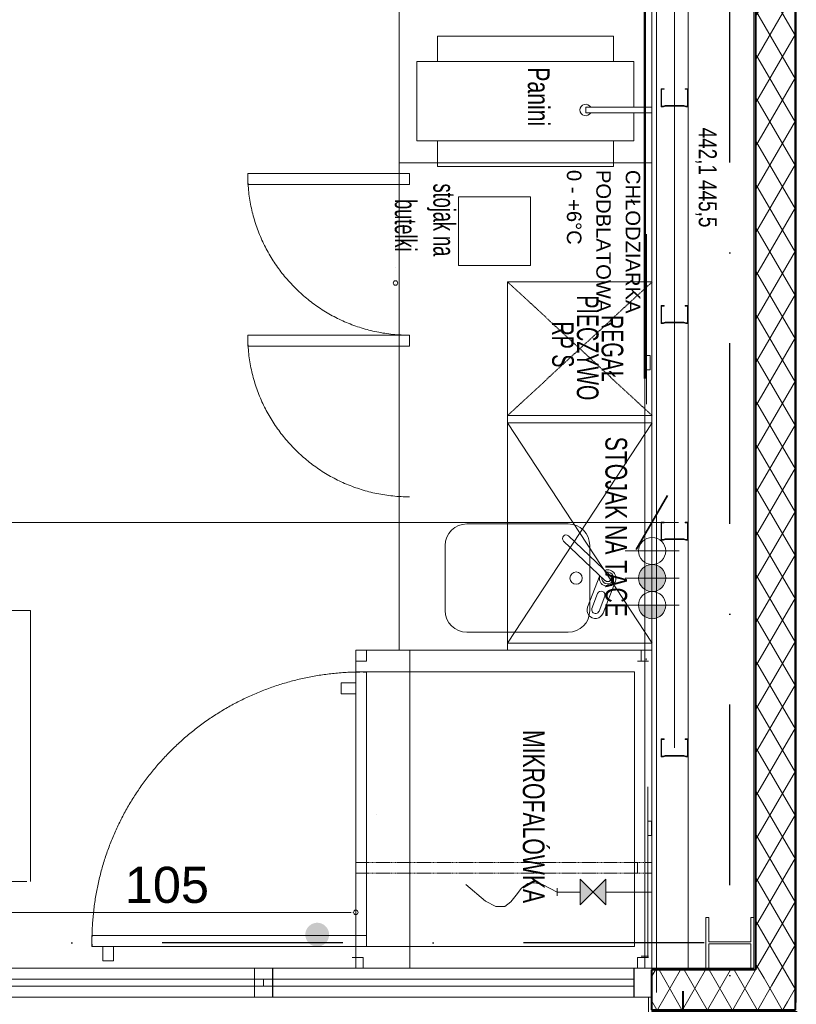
# Model space of a CAD drawing. Header units: millimetres. Extents: x 2016045 to 2079203, y -1576958 to -1542749.
# Tile 78 of 109: x 2039351 to 2041500, y -1567311 to -1564585. Entities that reach past the tile are written whole.
import ezdxf

# ---------------------------------------------------------------- set-up
doc = ezdxf.new("R2010")
doc.units = ezdxf.units.MM
doc.header["$MEASUREMENT"] = 0
for name, pattern in [('ACAD_ISO10W100', [8100, 5400, -1350, 0, -1350]), ('Dashed', [5644.44, 2822.22, -2822.22]), ('DASHED2', [3.75, 2.5, -1.25]), ('OSIE', [1000, 500, -250, 0, -250])]:
    doc.linetypes.add(name, pattern=pattern)
for name, color, linetype, lineweight, true_color in [('0_Nr_pióra__11', 7, 'Continuous', 5, 0x6d6d6d), ('0_Nr_pióra__12', 7, 'Continuous', 5, 0x9f9f9f), ('0_Nr_pióra__4', 7, 'Continuous', 50, 0x768183), ('a___przekrojowa___0.5_Nr_pióra__160', 7, 'Continuous', 20, 0x020602), ('CHLODNICTWO_Nr_pióra__11', 7, 'Continuous', 5, 0x6d6d6d), ('CHLODNICTWO_Nr_pióra__12', 7, 'Continuous', 5, 0x9f9f9f), ('CHLODNICTWO_Nr_pióra__94', 7, 'Continuous', 5, 0x9aa2a3), ('Defpoints_Nr_pióra__12', 7, 'Continuous', 5, 0x9f9f9f), ('drzwi_Nr_pióra__30', 7, 'Continuous', 13, 0x0322fc), ('Instalacje Wod-Kan_Nr_pióra__12', 7, 'Continuous', 5, 0x9f9f9f), ('Instalacje Wod-Kan_Nr_pióra__92', 7, 'Continuous', 5, 0xbdc1c1), ('MEBLE PKN_Nr_pióra__11', 7, 'Continuous', 5, 0x6d6d6d), ('MEBLE PKN_Nr_pióra__12', 7, 'Continuous', 5, 0x9f9f9f), ('OSIE_Nr_pióra__2', 7, 'Continuous', 25, 0x0322fc), ('Otok drewniany_Nr_pióra__42', 7, 'Continuous', 5, 0xd8b28c), ('URZADZENIA GASTRO_Nr_pióra__11', 7, 'Continuous', 5, 0x6d6d6d), ('URZADZENIA GASTRO_Nr_pióra__12', 7, 'Continuous', 5, 0x9f9f9f), ('Wymiarowanie_Nr_pióra__3', 7, 'Continuous', 35, 0x008200), ('Wymiary wew_Nr_pióra__11', 7, 'Continuous', 5, 0x6d6d6d), ('Wymiary wew_Nr_pióra__12', 7, 'Continuous', 5, 0x9f9f9f)]:
    doc.layers.add(name, color=color, linetype=linetype, lineweight=lineweight, true_color=true_color)
for name, color, linetype, lineweight in [('0_Nr_pióra__18', 30, 'Continuous', 5), ('0_Nr_pióra__7', 7, 'Continuous', 13), ('a___cienka___0.15_Nr_pióra__5', 7, 'Continuous', 40), ('a___przekrojowa___0.5_Nr_pióra__1', 7, 'Continuous', 0), ('Budowlane - Posadzka_Nr_pióra__7', 7, 'Continuous', 13), ('Budowlane - Sciany Wew_Nr_pióra__251', 94, 'Continuous', 20), ('Budowlane - Sciany Wew_Nr_pióra__7', 7, 'Continuous', 13), ('Budowlane - Sciany Zew_Nr_pióra__7', 7, 'Continuous', 13), ('Konstrukcja - Fasada_Nr_pióra__7', 7, 'Continuous', 13), ('Konstrukcja - podkonstrukcja pod panele - belki_Nr_pióra__7', 7, 'Continuous', 13), ('Konstrukcja - scian dzialowych_Nr_pióra__7', 7, 'Continuous', 13), ('Otok szary_Nr_pióra__1', 7, 'Continuous', 0), ('Wymiarowanie_Nr_pióra__1', 7, 'Continuous', 0), ('Ściany zewnętrzne_Nr_pióra__1', 7, 'Continuous', 0), ('Ściany zewnętrzne_Nr_pióra__5', 7, 'Continuous', 40), ('Ściany_Nr_pióra__51', 5, 'Continuous', 13)]:
    doc.layers.add(name, color=color, linetype=linetype, lineweight=lineweight)
doc.layers.add('Wymiarowanie', color=7, linetype='Continuous')
doc.layers.add('Ściany zewnętrzne', color=7, linetype='Continuous')
doc.styles.add('GENERATED_STYLE_1', font='arial.ttf')
doc.linetypes.add('ZIGZAG', pattern='A,0,[1,A1 - Zamość - pawilon - rzut parteru1.Shx,S=0.079365,R=0,X=0,Y=0],-11,0', length=11)
doc.dimstyles.new('GENERATED_STYLE__1', dxfattribs={"dimtxt": 125, "dimasz": 114, "dimexe": 0.18, "dimexo": 0, "dimgap": 0.09, "dimtad": 1, "dimtih": 1, "dimtoh": 1, "dimdec": 0, "dimlfac": 0.1, "dimzin": 0, "dimdsep": 46, "dimtxsty": 'GENERATED_STYLE_1', "dimblk": 'ARROWHEAD_2', "dimblk1": 'ARROWHEAD_2', "dimblk2": 'ARROWHEAD_2', "dimcen": 0.09, "dimclrd": 7, "dimclre": 7, "dimclrt": 7, "dimadec": 4, "dimazin": 0, "dimtfac": 1, "dimtdec": 4, "dimtmove": 0, "dimatfit": 3, "dimfxl": 0, "dimtolj": 1, "dimtzin": 0, "dimarcsym": 0})
pattern_1 = [(60, (1682719.62, -1237567.41), (-51.961524, 30), []), (120, (1682719.62, -1237567.41), (51.961524, 30), [])]

# ---------------------------------------------------------------- blocks, each defined once
blk = doc.blocks.new('Ściana_31', base_point=(2041101, -1567210.9))
at = {"layer": 'Ściany zewnętrzne', "linetype": 'Continuous', "lineweight": 0, "true_color": 0x000000}
h = blk.add_hatch(dxfattribs=at)
h.set_pattern_fill('izolacja_miękka', color=18, style=0, pattern_type=2)
h.set_pattern_definition(pattern_1)
h.paths.add_polyline_path([(2041101, -1567325.9), (2041497.9, -1567325.9), (2041387.9, -1567215.9), (2041101, -1567215.9)])
at = {"layer": 'Ściany zewnętrzne_Nr_pióra__1', "linetype": 'Continuous'}
blk.add_line((2041387.9, -1567215.9), (2041101, -1567215.9), dxfattribs=at)
at = {"layer": 'Ściany zewnętrzne_Nr_pióra__1', "linetype": 'Continuous', "flags": 128}
for points in [[(2041382.9, -1567210.9), (2041101, -1567210.9)], [(2041101, -1567215.9), (2041101, -1567210.9)], [(2041101, -1567330.9), (2041101, -1567325.9)], [(2041101, -1567330.9), (2041502.9, -1567330.9)]]:
    blk.add_lwpolyline(points, dxfattribs=at)
at = {"layer": 'Ściany zewnętrzne_Nr_pióra__5', "linetype": 'Continuous'}
blk.add_line((2041101, -1567325.9), (2041497.9, -1567325.9), dxfattribs=at)
at = {"layer": 'Ściany zewnętrzne_Nr_pióra__5', "linetype": 'Continuous', "flags": 128}
blk.add_lwpolyline([(2041101, -1567325.9), (2041101, -1567215.9)], dxfattribs=at)
blk = doc.blocks.new('Ściana_41', base_point=(2041382.9, -1557680.9))
at = {"layer": 'Ściany zewnętrzne', "linetype": 'Continuous', "lineweight": 0, "true_color": 0x000000}
h = blk.add_hatch(dxfattribs=at)
h.set_pattern_fill('izolacja_miękka', color=18, style=0, pattern_type=2)
h.set_pattern_definition(pattern_1)
h.paths.add_polyline_path([(2041497.9, -1567325.9), (2041497.9, -1557680.9), (2041387.9, -1557680.9), (2041387.9, -1567215.9)])
at = {"layer": 'Ściany zewnętrzne_Nr_pióra__1', "linetype": 'Continuous'}
blk.add_line((2041387.9, -1557680.9), (2041387.9, -1567215.9), dxfattribs=at)
at = {"layer": 'Ściany zewnętrzne_Nr_pióra__1', "linetype": 'Continuous', "flags": 128}
blk.add_lwpolyline([(2041382.9, -1557680.9), (2041382.9, -1567210.9)], dxfattribs=at)
at = {"layer": 'Ściany zewnętrzne_Nr_pióra__5', "linetype": 'Continuous'}
blk.add_line((2041497.9, -1567325.9), (2041497.9, -1557680.9), dxfattribs=at)
blk = doc.blocks.new('*D79', base_point=(1682719.6, -1237567.4))
at = {"layer": 'Wymiarowanie_Nr_pióra__1', "linetype": 'Continuous'}
for p, q in [((2031751.4, -1566089.6), (2031751.4, -1565864.6)), ((2041101, -1566089.6), (2041101, -1565864.6)), ((2031678, -1565977.1), (2031751.4, -1565977.1)), ((2031751.4, -1565977.1), (2041101, -1565977.1)), ((2041101, -1565977.1), (2041174.4, -1565977.1))]:
    blk.add_line(p, q, dxfattribs=at)
at = {"layer": 'Wymiarowanie_Nr_pióra__3', "linetype": 'Continuous'}
for p, q in [((2031794.7, -1565902.1), (2031708.1, -1566052.1)), ((2041057.7, -1566052.1), (2041144.3, -1565902.1))]:
    blk.add_line(p, q, dxfattribs=at)
at = {"layer": 'Wymiarowanie_Nr_pióra__1', "insert": (2036283.9, -1565952.1), "char_height": 125, "attachment_point": 7, "style": 'GENERATED_STYLE_1'}
blk.add_mtext('\\A1;{\\fArial|b0|i0|c238|p38;935}', dxfattribs=at)
blk = doc.blocks.new('ARROWHEAD_2')
at = {"color": 0, "linetype": 'Continuous', "lineweight": 0}
for p, q in [((-0.378, -0.655), (0.378, 0.655)), ((0, 0), (-1, 0))]:
    blk.add_line(p, q, dxfattribs=at)

msp = doc.modelspace()

# ---------------------------------------------------------------- hatches: boundary and pattern name
at = {"layer": '0_Nr_pióra__12', "linetype": 'Continuous'}
msp.add_hatch(color=256, dxfattribs=at).paths.add_polyline_path([(2040141.8, -1567118.1), (2040141.8, -1567118.9), (2040141.8, -1567119.8), (2040141.9, -1567120.6), (2040142, -1567121.5), (2040142.1, -1567122.3), (2040142.2, -1567123.1), (2040142.3, -1567123.9), (2040142.5, -1567124.8), (2040142.6, -1567125.6), (2040142.8, -1567126.4), (2040143.1, -1567127.1), (2040143.3, -1567127.9), (2040143.5, -1567128.7), (2040143.8, -1567129.4), (2040144.1, -1567130.2), (2040144.4, -1567130.9), (2040144.7, -1567131.7), (2040145.1, -1567132.4), (2040145.4, -1567133.1), (2040145.8, -1567133.8), (2040146.2, -1567134.5), (2040146.6, -1567135.2), (2040147, -1567135.9), (2040147.5, -1567136.5), (2040147.9, -1567137.2), (2040148.4, -1567137.8), (2040148.9, -1567138.4), (2040149.4, -1567139), (2040149.9, -1567139.7), (2040150.4, -1567140.2), (2040151, -1567140.8), (2040151.5, -1567141.4), (2040152.1, -1567141.9), (2040152.7, -1567142.5), (2040153.3, -1567143), (2040153.9, -1567143.5), (2040154.5, -1567144), (2040155.1, -1567144.5), (2040155.8, -1567144.9), (2040156.4, -1567145.4), (2040157.1, -1567145.8), (2040157.7, -1567146.2), (2040158.4, -1567146.6), (2040159.1, -1567147), (2040159.8, -1567147.4), (2040160.5, -1567147.7), (2040161.2, -1567148.1), (2040162, -1567148.4), (2040162.7, -1567148.7), (2040163.5, -1567149), (2040164.2, -1567149.2), (2040165, -1567149.5), (2040165.8, -1567149.7), (2040166.5, -1567149.9), (2040167.3, -1567150.1), (2040168.1, -1567150.3), (2040168.9, -1567150.4), (2040169.7, -1567150.6), (2040170.5, -1567150.7), (2040171.3, -1567150.8), (2040172.1, -1567150.8), (2040173, -1567150.9), (2040173.8, -1567150.9), (2040174.6, -1567150.9), (2040175.5, -1567150.9), (2040176.3, -1567150.9), (2040177.2, -1567150.8), (2040178, -1567150.8), (2040178.8, -1567150.7), (2040179.7, -1567150.6), (2040180.5, -1567150.4), (2040181.3, -1567150.3), (2040182.1, -1567150.1), (2040182.9, -1567149.9), (2040183.7, -1567149.7), (2040184.5, -1567149.5), (2040185.2, -1567149.2), (2040186, -1567149), (2040186.7, -1567148.7), (2040187.5, -1567148.4), (2040188.2, -1567148.1), (2040188.9, -1567147.7), (2040189.7, -1567147.4), (2040190.4, -1567147), (2040191.1, -1567146.6), (2040191.7, -1567146.2), (2040192.4, -1567145.8), (2040193.1, -1567145.4), (2040193.7, -1567144.9), (2040194.4, -1567144.5), (2040195, -1567144), (2040195.6, -1567143.5), (2040196.2, -1567143), (2040196.8, -1567142.5), (2040197.4, -1567141.9), (2040197.9, -1567141.4), (2040198.5, -1567140.8), (2040199, -1567140.2), (2040199.5, -1567139.7), (2040200, -1567139), (2040200.5, -1567138.4), (2040201, -1567137.8), (2040201.5, -1567137.2), (2040201.9, -1567136.5), (2040202.3, -1567135.9), (2040202.8, -1567135.2), (2040203.2, -1567134.5), (2040203.5, -1567133.8), (2040203.9, -1567133.1), (2040204.3, -1567132.4), (2040204.6, -1567131.7), (2040204.9, -1567130.9), (2040205.2, -1567130.2), (2040205.5, -1567129.4), (2040205.8, -1567128.7), (2040206, -1567127.9), (2040206.2, -1567127.1), (2040206.5, -1567126.4), (2040206.6, -1567125.6), (2040206.8, -1567124.8), (2040207, -1567123.9), (2040207.1, -1567123.1), (2040207.2, -1567122.3), (2040207.3, -1567121.5), (2040207.4, -1567120.6), (2040207.4, -1567119.8), (2040207.5, -1567118.9), (2040207.5, -1567118.1), (2040207.5, -1567117.3), (2040207.4, -1567116.4), (2040207.4, -1567115.6), (2040207.3, -1567114.8), (2040207.2, -1567114), (2040207.1, -1567113.2), (2040207, -1567112.4), (2040206.8, -1567111.6), (2040206.6, -1567110.8), (2040206.5, -1567110), (2040206.2, -1567109.2), (2040206, -1567108.4), (2040205.8, -1567107.7), (2040205.5, -1567106.9), (2040205.2, -1567106.2), (2040204.9, -1567105.4), (2040204.6, -1567104.7), (2040204.3, -1567104), (2040203.9, -1567103.3), (2040203.5, -1567102.6), (2040203.2, -1567101.9), (2040202.8, -1567101.2), (2040202.3, -1567100.5), (2040201.9, -1567099.9), (2040201.5, -1567099.2), (2040201, -1567098.6), (2040200.5, -1567097.9), (2040200, -1567097.3), (2040199.5, -1567096.7), (2040199, -1567096.1), (2040198.5, -1567095.6), (2040197.9, -1567095), (2040197.4, -1567094.4), (2040196.8, -1567093.9), (2040196.2, -1567093.4), (2040195.6, -1567092.8), (2040195, -1567092.3), (2040194.4, -1567091.9), (2040193.7, -1567091.4), (2040193.1, -1567090.9), (2040192.4, -1567090.5), (2040191.7, -1567090.1), (2040191.1, -1567089.7), (2040190.4, -1567089.3), (2040189.7, -1567088.9), (2040188.9, -1567088.5), (2040188.2, -1567088.2), (2040187.5, -1567087.9), (2040186.7, -1567087.6), (2040186, -1567087.3), (2040185.2, -1567087), (2040184.5, -1567086.7), (2040183.7, -1567086.5), (2040182.9, -1567086.3), (2040182.1, -1567086.1), (2040181.3, -1567085.9), (2040180.5, -1567085.8), (2040179.7, -1567085.6), (2040178.8, -1567085.5), (2040178, -1567085.4), (2040177.2, -1567085.3), (2040176.3, -1567085.3), (2040175.5, -1567085.3), (2040174.6, -1567085.2), (2040173.8, -1567085.3), (2040173, -1567085.3), (2040172.1, -1567085.3), (2040171.3, -1567085.4), (2040170.5, -1567085.5), (2040169.7, -1567085.6), (2040168.9, -1567085.8), (2040168.1, -1567085.9), (2040167.3, -1567086.1), (2040166.5, -1567086.3), (2040165.8, -1567086.5), (2040165, -1567086.7), (2040164.2, -1567087), (2040163.5, -1567087.3), (2040162.7, -1567087.6), (2040162, -1567087.9), (2040161.2, -1567088.2), (2040160.5, -1567088.5), (2040159.8, -1567088.9), (2040159.1, -1567089.3), (2040158.4, -1567089.7), (2040157.7, -1567090.1), (2040157.1, -1567090.5), (2040156.4, -1567090.9), (2040155.8, -1567091.4), (2040155.1, -1567091.9), (2040154.5, -1567092.3), (2040153.9, -1567092.8), (2040153.3, -1567093.4), (2040152.7, -1567093.9), (2040152.1, -1567094.4), (2040151.5, -1567095), (2040151, -1567095.6), (2040150.4, -1567096.1), (2040149.9, -1567096.7), (2040149.4, -1567097.3), (2040148.9, -1567097.9), (2040148.4, -1567098.6), (2040147.9, -1567099.2), (2040147.5, -1567099.9), (2040147, -1567100.5), (2040146.6, -1567101.2), (2040146.2, -1567101.9), (2040145.8, -1567102.6), (2040145.4, -1567103.3), (2040145.1, -1567104), (2040144.7, -1567104.7), (2040144.4, -1567105.4), (2040144.1, -1567106.2), (2040143.8, -1567106.9), (2040143.5, -1567107.7), (2040143.3, -1567108.4), (2040143.1, -1567109.2), (2040142.8, -1567110), (2040142.6, -1567110.8), (2040142.5, -1567111.6), (2040142.3, -1567112.4), (2040142.2, -1567113.2), (2040142.1, -1567114), (2040142, -1567114.8), (2040141.9, -1567115.6), (2040141.8, -1567116.4), (2040141.8, -1567117.3)])
at = {"layer": 'Instalacje Wod-Kan_Nr_pióra__92', "linetype": 'Continuous'}
for points in [[(2041101.4, -1566168.4, 1), (2041101.4, -1566093.4, 1)], [(2041101.4, -1566243.4, 0.414214), (2041138.9, -1566205.9), (2041063.9, -1566205.9, 0.414214)], [(2040902.5, -1566964.7), (2040902.5, -1567035.9), (2040938.1, -1567000.3)], [(2040938.1, -1567000.3), (2040973.6, -1567035.9), (2040973.6, -1566964.7)]]:
    msp.add_hatch(color=256, dxfattribs=at).paths.add_polyline_path(points)

# ---------------------------------------------------------------- linework, layer by layer
at = {"layer": '0_Nr_pióra__18', "linetype": 'Continuous'}
msp.add_line((2041081.4, -1567210.9), (2041081.4, -1565015.9), dxfattribs=at)
at = {"layer": '0_Nr_pióra__4', "linetype": 'Dashed'}
msp.add_line((2041081.4, -1562755.9), (2041081.4, -1567210.9), dxfattribs=at)
at = {"layer": '0_Nr_pióra__7', "linetype": 'Continuous'}
for p, q in [((2041081.4, -1567210.9), (2041081.4, -1562755.9)), ((2041091.4, -1567177.2), (2041071.4, -1567177.2))]:
    msp.add_line(p, q, dxfattribs=at)
at = {"layer": 'a___cienka___0.15_Nr_pióra__5', "linetype": 'Continuous'}
for p, q in [((2041387.9, -1557700.9), (2041387.9, -1567215.9)), ((2041497.9, -1557700.9), (2041497.9, -1567305.9)), ((2041387.9, -1567215.9), (2041101, -1567215.9))]:
    msp.add_line(p, q, dxfattribs=at)
at = {"layer": 'a___cienka___0.15_Nr_pióra__5', "linetype": 'ACAD_ISO10W100'}
msp.add_line((2041186, -1567274.6), (2041186, -1567477.7), dxfattribs=at)
at = {"layer": 'a___przekrojowa___0.5_Nr_pióra__1', "linetype": 'Continuous'}
msp.add_line((2041101, -1567310.9), (2041101, -1567210.9), dxfattribs=at)
at = {"layer": 'a___przekrojowa___0.5_Nr_pióra__160', "linetype": 'Continuous', "flags": 128}
msp.add_lwpolyline([(2041382.9, -1567070.9), (2041374.4, -1567070.9), (2041374.4, -1567138.2), (2041258.4, -1567138.2), (2041258.4, -1567070.9), (2041249.9, -1567070.9), (2041249.9, -1567210.9), (2041258.4, -1567210.9), (2041258.4, -1567143.7), (2041374.4, -1567143.7), (2041374.4, -1567210.9), (2041382.9, -1567210.9)], close=True, dxfattribs=at)
at = {"layer": 'Budowlane - Posadzka_Nr_pióra__7', "linetype": 'Continuous'}
msp.add_line((2041101, -1567210.9), (2038726, -1567210.9), dxfattribs=at)
at = {"layer": 'Budowlane - Sciany Wew_Nr_pióra__251', "linetype": 'Continuous'}
msp.add_line((2041113.5, -1567278.4), (2041113.5, -1560758.4), dxfattribs=at)
at = {"layer": 'Budowlane - Sciany Wew_Nr_pióra__7', "linetype": 'Continuous'}
msp.add_line((2041176, -1567210.9), (2041126, -1567210.9), dxfattribs=at)
at = {"layer": 'Budowlane - Sciany Zew_Nr_pióra__7', "linetype": 'Continuous'}
for p, q in [((2041382.9, -1566997.9), (2041382.9, -1563403.9)), ((2041382.9, -1567210.9), (2041382.9, -1567003.9)), ((2041101, -1567210.9), (2041382.9, -1567210.9))]:
    msp.add_line(p, q, dxfattribs=at)
at = {"layer": 'CHLODNICTWO_Nr_pióra__12', "linetype": 'Continuous'}
for p, q in [((2040401.4, -1566330.9), (2040401.4, -1562770.9)), ((2041101.4, -1564980.9), (2040401.4, -1564980.9)), ((2040429.8, -1565010.9), (2039982.3, -1565010.9)), ((2039982.3, -1565010.9), (2039982.3, -1565040.9)), ((2040429.8, -1565040.9), (2040429.8, -1565010.9)), ((2039982.3, -1565040.9), (2040429.8, -1565040.9)), ((2040429.8, -1565458.4), (2039982.3, -1565458.4)), ((2039982.3, -1565458.4), (2039982.3, -1565488.4)), ((2040429.8, -1565488.4), (2040429.8, -1565458.4)), ((2039982.3, -1565488.4), (2040429.8, -1565488.4)), ((2041101.4, -1565680.9), (2040701.4, -1565680.9)), ((2040701.4, -1565680.9), (2040701.4, -1566330.9)), ((2040588.7, -1565980.9), (2040868.7, -1565980.9)), ((2040985.3, -1566123.8), (2040869.9, -1566014.2)), ((2040528.7, -1566220.9), (2040528.7, -1566040.9)), ((2040971.7, -1566138.1), (2040856.3, -1566028.5)), ((2040928.7, -1566040.9), (2040928.7, -1566220.9)), ((2040922.8, -1566211.6), (2040956.7, -1566123.8)), ((2040965.5, -1566228.1), (2040999.9, -1566139.2)), ((2040934.9, -1566214.7), (2040950.7, -1566173.8)), ((2040954.5, -1566222.2), (2040970.3, -1566181.3)), ((2039381.4, -1566220.9), (2038481.4, -1566220.9)), ((2039381.4, -1566970.9), (2039381.4, -1566220.9)), ((2040868.7, -1566280.9), (2040588.7, -1566280.9)), ((2040281.4, -1566330.9), (2040281.4, -1567210.9)), ((2041101.4, -1566330.9), (2040281.4, -1566330.9)), ((2040311.4, -1566360.9), (2040311.4, -1566330.9)), ((2041071.4, -1566360.9), (2041071.4, -1566330.9)), ((2040281.4, -1566360.9), (2040311.4, -1566360.9)), ((2041091.4, -1566360.9), (2041061.4, -1566360.9)), ((2041061.4, -1566917.9), (2041061.4, -1566947.9)), ((2038471.4, -1566970.9), (2039371.4, -1566970.9)), ((2040271.4, -1567180.9), (2040301.4, -1567180.9)), ((2040301.4, -1567180.9), (2040301.4, -1567210.9)), ((2041091.4, -1567180.9), (2041061.4, -1567180.9)), ((2041061.4, -1567180.9), (2041061.4, -1567210.9))]:
    msp.add_line(p, q, dxfattribs=at)
at = {"layer": 'CHLODNICTWO_Nr_pióra__12', "linetype": 'Dashed'}
for p, q in [((2040701.4, -1565700.9), (2041101.4, -1565700.9)), ((2041101.4, -1566310.9), (2040701.4, -1565700.9)), ((2040701.4, -1566310.9), (2041101.4, -1565700.9)), ((2040701.4, -1566310.9), (2041101.4, -1566310.9))]:
    msp.add_line(p, q, dxfattribs=at)
at = {"layer": 'CHLODNICTWO_Nr_pióra__12', "linetype": 'DASHED2'}
for p, q in [((2040281.4, -1566917.9), (2041101.4, -1566917.9)), ((2041101.4, -1566947.9), (2040281.4, -1566947.9))]:
    msp.add_line(p, q, dxfattribs=at)
at = {"layer": 'CHLODNICTWO_Nr_pióra__12', "linetype": 'Continuous'}
msp.add_circle((2040891, -1566130.9), 16.9, dxfattribs=at)
at = {"layer": 'CHLODNICTWO_Nr_pióra__12', "linetype": 'Dashed'}
for centre in [(2040429.8, -1565010.9), (2040429.8, -1565458.4)]:
    msp.add_arc(centre, 447.5, 180, 270, dxfattribs=at)
at = {"layer": 'CHLODNICTWO_Nr_pióra__12', "linetype": 'Continuous'}
for centre, radius, start, end in [((2040863.1, -1566021.4), 9.83, 46.4836, 226.4836), ((2040978.5, -1566130.9), 22.9, 161.9178, 111.0494), ((2040978.5, -1566130.9), 16.2, 173.7549, 99.2123), ((2040978.5, -1566130.9), 9.83, 226.4836, 46.4836), ((2040960.5, -1566177.5), 10.5, 338.8835, 158.8835), ((2040944.2, -1566219.8), 22.9, 158.8831, 338.8835), ((2040944.7, -1566218.5), 10.5, 158.8831, 338.8835)]:
    msp.add_arc(centre, radius, start, end, dxfattribs=at)
at = {"layer": 'CHLODNICTWO_Nr_pióra__94', "linetype": 'Continuous'}
for centre, start, end in [((2040588.7, -1566040.9), 90, 180), ((2040868.7, -1566040.9), 0, 90), ((2040588.7, -1566220.9), 180, 270), ((2040868.7, -1566220.9), 270, 0)]:
    msp.add_arc(centre, 60, start, end, dxfattribs=at)
at = {"layer": 'Defpoints_Nr_pióra__12', "linetype": 'Continuous'}
for p, q in [((2040391.4, -1565270.9), (2040391.4, -1565270.9)), ((2040391.4, -1565314), (2040391.4, -1565314)), ((2040337.8, -1566786.3), (2040337.9, -1566786.3)), ((2040271.4, -1567055.9), (2040271.4, -1567055.9)), ((2040271.4, -1567056.3), (2040271.4, -1567056.3))]:
    msp.add_line(p, q, dxfattribs=at)
at = {"layer": 'drzwi_Nr_pióra__30', "linetype": 'Continuous'}
for p, q in [((2040001, -1567210.9), (2038851, -1567210.9)), ((2040051, -1567210.9), (2040001, -1567210.9)), ((2040001, -1567210.9), (2040001, -1567290.9)), ((2040001.4, -1567210.9), (2040001.4, -1567290.9)), ((2040051.4, -1567210.9), (2040001.4, -1567210.9)), ((2040051, -1567290.9), (2040051, -1567210.9)), ((2041051, -1567210.9), (2040051, -1567210.9)), ((2040051.4, -1567290.9), (2040051.4, -1567210.9)), ((2041101, -1567210.9), (2041051, -1567210.9)), ((2041051, -1567210.9), (2041051, -1567290.9)), ((2041051.4, -1567210.9), (2041051.4, -1567290.9)), ((2038826.4, -1567240.9), (2041051.4, -1567240.9)), ((2038851, -1567240.9), (2040001, -1567240.9)), ((2040001, -1567240.9), (2040001, -1567260.9)), ((2040026.4, -1567240.9), (2040026.4, -1567260.9)), ((2040051, -1567240.9), (2041051, -1567240.9)), ((2040051, -1567260.9), (2040051, -1567240.9)), ((2041051.4, -1567260.9), (2038826.4, -1567260.9)), ((2040001, -1567260.9), (2038851, -1567260.9)), ((2041051, -1567260.9), (2040051, -1567260.9)), ((2040001, -1567290.9), (2038851, -1567290.9)), ((2040001, -1567290.9), (2040051, -1567290.9)), ((2040001.4, -1567290.9), (2040051.4, -1567290.9)), ((2041051, -1567290.9), (2040051, -1567290.9)), ((2041051, -1567290.9), (2041101, -1567290.9)), ((2041051.4, -1567290.9), (2041101.4, -1567290.9))]:
    msp.add_line(p, q, dxfattribs=at)
at = {"layer": 'Instalacje Wod-Kan_Nr_pióra__12', "linetype": 'Continuous'}
for p, q in [((2041026.4, -1566055.9), (2041176.4, -1566055.9)), ((2041026.4, -1566130.9), (2041176.4, -1566130.9)), ((2041026.4, -1566205.9), (2041176.4, -1566205.9)), ((2040902.5, -1566964.7), (2040902.5, -1567035.9)), ((2040902.5, -1567035.9), (2040973.6, -1566964.7)), ((2040902.5, -1566964.7), (2040973.6, -1567035.9)), ((2040973.6, -1566964.7), (2040973.6, -1567035.9)), ((2040838.6, -1566989.8), (2040838.6, -1567010.9)), ((2040838.6, -1567000.3), (2040902.5, -1567000.3)), ((2040973.6, -1567000.3), (2041101.4, -1567000.3))]:
    msp.add_line(p, q, dxfattribs=at)
for centre in [(2041101.4, -1566055.9), (2041101.4, -1566130.9), (2041101.4, -1566205.9)]:
    msp.add_circle(centre, 37.5, dxfattribs=at)
at = {"layer": 'Instalacje Wod-Kan_Nr_pióra__92', "linetype": 'Continuous'}
for p, q in [((2040640, -1567025), (2040585.8, -1566978.9)), ((2040740.1, -1566989.7), (2040724.9, -1567008.5)), ((2040757.4, -1566976.9), (2040740.1, -1566989.7)), ((2040776.8, -1566974.4), (2040757.4, -1566976.9)), ((2040797.9, -1566979.6), (2040776.8, -1566974.4)), ((2040838.6, -1567000.3), (2040797.9, -1566979.6)), ((2040668.5, -1567040.3), (2040640, -1567025)), ((2040724.9, -1567008.5), (2040710.2, -1567027.2)), ((2040694.3, -1567040), (2040668.5, -1567040.3)), ((2040710.2, -1567027.2), (2040694.3, -1567040))]:
    msp.add_line(p, q, dxfattribs=at)
at = {"layer": 'Konstrukcja - Fasada_Nr_pióra__7', "linetype": 'Continuous'}
for p, q in [((2041101, -1567290.9), (2041101, -1567210.9)), ((2041051, -1567240.9), (2041051, -1567260.9))]:
    msp.add_line(p, q, dxfattribs=at)
at = {"layer": 'Konstrukcja - podkonstrukcja pod panele - belki_Nr_pióra__7', "linetype": 'Continuous'}
msp.add_line((2041382.9, -1566997.9), (2041382.9, -1563403.9), dxfattribs=at)
at = {"layer": 'Konstrukcja - scian dzialowych_Nr_pióra__7', "linetype": 'Continuous'}
for p, q in [((2041201, -1567210.9), (2041201, -1557660.9)), ((2041126, -1564825.9), (2041126, -1564775.9)), ((2041126, -1564775.9), (2041133.5, -1564775.9)), ((2041133.5, -1564777.6), (2041127.7, -1564777.6)), ((2041127.7, -1564777.6), (2041127.7, -1564824.3)), ((2041133.5, -1564775.9), (2041134.2, -1564775.9)), ((2041134.2, -1564777.6), (2041133.5, -1564777.6)), ((2041134.2, -1564775.9), (2041134.7, -1564776.4)), ((2041134.7, -1564777.1), (2041134.2, -1564777.6)), ((2041134.7, -1564776.4), (2041134.7, -1564777.1)), ((2041192.9, -1564776.4), (2041193.5, -1564775.9)), ((2041192.9, -1564777.1), (2041192.9, -1564776.4)), ((2041193.5, -1564777.6), (2041192.9, -1564777.1)), ((2041193.5, -1564775.9), (2041201, -1564775.9)), ((2041199.4, -1564777.6), (2041193.5, -1564777.6)), ((2041199.4, -1564824.3), (2041199.4, -1564777.6)), ((2041201, -1564775.9), (2041201, -1564825.9)), ((2041132.7, -1564825.9), (2041126, -1564825.9)), ((2041127.7, -1564824.3), (2041132.4, -1564824.3)), ((2041132.4, -1564824.3), (2041137.7, -1564822.3)), ((2041138, -1564823.9), (2041132.7, -1564825.9)), ((2041137.7, -1564822.3), (2041189.3, -1564822.3)), ((2041189, -1564823.9), (2041138, -1564823.9)), ((2041194.4, -1564825.9), (2041189, -1564823.9)), ((2041189.3, -1564822.3), (2041194.7, -1564824.3)), ((2041201, -1564825.9), (2041194.4, -1564825.9)), ((2041194.7, -1564824.3), (2041199.4, -1564824.3)), ((2041126, -1565425.9), (2041126, -1565375.9)), ((2041126, -1565375.9), (2041133.5, -1565375.9)), ((2041133.5, -1565377.6), (2041127.7, -1565377.6)), ((2041127.7, -1565377.6), (2041127.7, -1565424.3)), ((2041133.5, -1565375.9), (2041134.2, -1565375.9)), ((2041134.2, -1565377.6), (2041133.5, -1565377.6)), ((2041134.2, -1565375.9), (2041134.7, -1565376.4)), ((2041134.7, -1565377.1), (2041134.2, -1565377.6)), ((2041134.7, -1565376.4), (2041134.7, -1565377.1)), ((2041192.9, -1565376.4), (2041193.5, -1565375.9)), ((2041192.9, -1565377.1), (2041192.9, -1565376.4)), ((2041193.5, -1565377.6), (2041192.9, -1565377.1)), ((2041193.5, -1565375.9), (2041201, -1565375.9)), ((2041199.4, -1565377.6), (2041193.5, -1565377.6)), ((2041199.4, -1565424.3), (2041199.4, -1565377.6)), ((2041201, -1565375.9), (2041201, -1565425.9)), ((2041132.7, -1565425.9), (2041126, -1565425.9)), ((2041127.7, -1565424.3), (2041132.4, -1565424.3)), ((2041132.4, -1565424.3), (2041137.7, -1565422.3)), ((2041138, -1565423.9), (2041132.7, -1565425.9)), ((2041137.7, -1565422.3), (2041189.3, -1565422.3)), ((2041189, -1565423.9), (2041138, -1565423.9)), ((2041194.4, -1565425.9), (2041189, -1565423.9)), ((2041189.3, -1565422.3), (2041194.7, -1565424.3)), ((2041201, -1565425.9), (2041194.4, -1565425.9)), ((2041194.7, -1565424.3), (2041199.4, -1565424.3)), ((2041126, -1566025.9), (2041126, -1565975.9)), ((2041126, -1565975.9), (2041133.5, -1565975.9)), ((2041133.5, -1565977.6), (2041127.7, -1565977.6)), ((2041127.7, -1565977.6), (2041127.7, -1566024.3)), ((2041133.5, -1565975.9), (2041134.2, -1565975.9)), ((2041134.2, -1565977.6), (2041133.5, -1565977.6)), ((2041134.2, -1565975.9), (2041134.7, -1565976.4)), ((2041134.7, -1565977.1), (2041134.2, -1565977.6)), ((2041134.7, -1565976.4), (2041134.7, -1565977.1)), ((2041192.9, -1565976.4), (2041193.5, -1565975.9)), ((2041192.9, -1565977.1), (2041192.9, -1565976.4)), ((2041193.5, -1565977.6), (2041192.9, -1565977.1)), ((2041193.5, -1565975.9), (2041201, -1565975.9)), ((2041199.4, -1565977.6), (2041193.5, -1565977.6)), ((2041199.4, -1566024.3), (2041199.4, -1565977.6)), ((2041201, -1565975.9), (2041201, -1566025.9)), ((2041132.7, -1566025.9), (2041126, -1566025.9)), ((2041127.7, -1566024.3), (2041132.4, -1566024.3)), ((2041132.4, -1566024.3), (2041137.7, -1566022.3)), ((2041138, -1566023.9), (2041132.7, -1566025.9)), ((2041137.7, -1566022.3), (2041189.3, -1566022.3)), ((2041189, -1566023.9), (2041138, -1566023.9)), ((2041194.4, -1566025.9), (2041189, -1566023.9)), ((2041189.3, -1566022.3), (2041194.7, -1566024.3)), ((2041201, -1566025.9), (2041194.4, -1566025.9)), ((2041194.7, -1566024.3), (2041199.4, -1566024.3)), ((2041126, -1566625.9), (2041126, -1566575.9)), ((2041126, -1566575.9), (2041133.5, -1566575.9)), ((2041133.5, -1566577.6), (2041127.7, -1566577.6)), ((2041127.7, -1566577.6), (2041127.7, -1566624.3)), ((2041133.5, -1566575.9), (2041134.2, -1566575.9)), ((2041134.2, -1566577.6), (2041133.5, -1566577.6)), ((2041134.2, -1566575.9), (2041134.7, -1566576.4)), ((2041134.7, -1566577.1), (2041134.2, -1566577.6)), ((2041134.7, -1566576.4), (2041134.7, -1566577.1)), ((2041192.9, -1566576.4), (2041193.5, -1566575.9)), ((2041192.9, -1566577.1), (2041192.9, -1566576.4)), ((2041193.5, -1566577.6), (2041192.9, -1566577.1)), ((2041193.5, -1566575.9), (2041201, -1566575.9)), ((2041199.4, -1566577.6), (2041193.5, -1566577.6)), ((2041199.4, -1566624.3), (2041199.4, -1566577.6)), ((2041201, -1566575.9), (2041201, -1566625.9)), ((2041132.7, -1566625.9), (2041126, -1566625.9)), ((2041127.7, -1566624.3), (2041132.4, -1566624.3)), ((2041132.4, -1566624.3), (2041137.7, -1566622.3)), ((2041138, -1566623.9), (2041132.7, -1566625.9)), ((2041137.7, -1566622.3), (2041189.3, -1566622.3)), ((2041189, -1566623.9), (2041138, -1566623.9)), ((2041194.4, -1566625.9), (2041189, -1566623.9)), ((2041189.3, -1566622.3), (2041194.7, -1566624.3)), ((2041201, -1566625.9), (2041194.4, -1566625.9)), ((2041194.7, -1566624.3), (2041199.4, -1566624.3))]:
    msp.add_line(p, q, dxfattribs=at)
at = {"layer": 'Konstrukcja - scian dzialowych_Nr_pióra__7', "linetype": 'ZIGZAG'}
msp.add_line((2041163.5, -1566600.9), (2041163.5, -1563600.9), dxfattribs=at)
msp.add_line((2041163.5, -1566600.9), (2041163.5, -1563600.9), dxfattribs=at)
at = {"layer": 'MEBLE PKN_Nr_pióra__12', "linetype": 'Continuous'}
for p, q in [((2041085.7, -1565178.4), (2041085.7, -1565649.3)), ((2040701.4, -1565680.9), (2040701.4, -1565310.9)), ((2040701.4, -1565310.9), (2041101.4, -1565310.9)), ((2041085.7, -1565514.3), (2041095.7, -1565514.3)), ((2041095.7, -1565514.3), (2041095.7, -1565554)), ((2041095.7, -1565554), (2041085.7, -1565554)), ((2041089.5, -1567179.4), (2041089.5, -1566708.5)), ((2041099.5, -1566803.8), (2041089.5, -1566803.8)), ((2041099.5, -1566843.5), (2041099.5, -1566803.8)), ((2041089.5, -1566843.5), (2041099.5, -1566843.5)), ((2041091.4, -1567290.9), (2041091.4, -1568340.9))]:
    msp.add_line(p, q, dxfattribs=at)
at = {"layer": 'MEBLE PKN_Nr_pióra__12', "linetype": 'DASHED2'}
for p, q in [((2041101.4, -1565680.9), (2040701.4, -1565310.9)), ((2041101.4, -1565310.9), (2040701.4, -1565680.9))]:
    msp.add_line(p, q, dxfattribs=at)
at = {"layer": 'OSIE_Nr_pióra__2', "linetype": 'OSIE'}
for p, q in [((2041316.4, -1572981.5), (2041316.4, -1549568.1)), ((2044246, -1567140.9), (2020891.3, -1567140.9))]:
    msp.add_line(p, q, dxfattribs=at)
at = {"layer": 'Otok drewniany_Nr_pióra__42', "linetype": 'Dashed'}
msp.add_line((2040431.4, -1567210.9), (2040431.4, -1566330.9), dxfattribs=at)
at = {"layer": 'Otok szary_Nr_pióra__1', "linetype": 'Continuous'}
msp.add_line((2041084.8, -1566353.2), (2041084.8, -1566358.2), dxfattribs=at)
at = {"layer": 'Otok szary_Nr_pióra__1', "linetype": 'Dashed'}
msp.add_line((2041031.4, -1567210.9), (2041101.4, -1567210.9), dxfattribs=at)
at = {"layer": 'URZADZENIA GASTRO_Nr_pióra__12', "linetype": 'Continuous'}
for p, q in [((2040507.2, -1564700.6), (2040507.2, -1564630.1)), ((2040507.2, -1564630.1), (2040994.2, -1564630.1)), ((2040994.2, -1564630.1), (2040994.2, -1564700.6)), ((2041050.7, -1564700.6), (2040450.7, -1564700.6)), ((2040450.7, -1564700.6), (2040450.7, -1564920.6)), ((2041050.7, -1564827.1), (2041050.7, -1564700.6)), ((2040917.7, -1564842.7), (2040917.7, -1564827.1)), ((2040917.7, -1564827.1), (2041101.6, -1564827.1)), ((2041101.6, -1564842.7), (2040917.7, -1564842.7)), ((2041050.7, -1564920.6), (2041050.7, -1564842.7)), ((2040450.7, -1564920.6), (2041050.7, -1564920.6)), ((2040507.2, -1564991.1), (2040507.2, -1564920.6)), ((2040994.2, -1564920.6), (2040994.2, -1564991.1)), ((2040994.2, -1564991.1), (2040507.2, -1564991.1)), ((2040565.3, -1565075.6), (2040565.3, -1565265.6)), ((2040765.3, -1565075.6), (2040565.3, -1565075.6)), ((2040765.3, -1565265.6), (2040765.3, -1565075.6)), ((2040565.3, -1565265.6), (2040765.3, -1565265.6)), ((2041052.4, -1566390.9), (2040281.4, -1566390.9)), ((2040311.4, -1567150.9), (2040311.4, -1566390.9)), ((2041052.4, -1567150.9), (2041052.4, -1566390.9)), ((2040241.4, -1566450.9), (2040241.4, -1566420.9)), ((2040241.4, -1566420.9), (2040281.4, -1566420.9)), ((2040281.4, -1566450.9), (2040241.4, -1566450.9)), ((2040311.4, -1567150.9), (2041052.4, -1567150.9))]:
    msp.add_line(p, q, dxfattribs=at)
at = {"layer": 'URZADZENIA GASTRO_Nr_pióra__12', "linetype": 'Dashed'}
for p, q in [((2040311.4, -1567120.9), (2039551.4, -1567120.9)), ((2039551.4, -1567120.9), (2039551.4, -1567150.9)), ((2039551.4, -1567150.9), (2040311.4, -1567150.9)), ((2039581.4, -1567190.9), (2039581.4, -1567150.9)), ((2039611.4, -1567150.9), (2039611.4, -1567190.9)), ((2039611.4, -1567190.9), (2039581.4, -1567190.9))]:
    msp.add_line(p, q, dxfattribs=at)
at = {"layer": 'URZADZENIA GASTRO_Nr_pióra__12', "linetype": 'Continuous'}
msp.add_arc((2040917.7, -1564834.9), 15.9, 29.4619, 330.5381, dxfattribs=at)
at = {"layer": 'URZADZENIA GASTRO_Nr_pióra__12', "linetype": 'Dashed'}
msp.add_arc((2040296.4, -1567135.9), 745, 88.8463, 181.1537, dxfattribs=at)
at = {"layer": 'Wymiary wew_Nr_pióra__12', "linetype": 'Continuous'}
msp.add_line((2040268.9, -1567056.3), (2039249.9, -1567056.3), dxfattribs=at)
for centre in [(2040391.4, -1565314), (2040281.4, -1567056.3)]:
    msp.add_circle(centre, 6.25, dxfattribs=at)
at = {"layer": 'Ściany_Nr_pióra__51', "linetype": 'Continuous'}
msp.add_line((2041101, -1567290.9), (2041101, -1560770.9), dxfattribs=at)

# ---------------------------------------------------------------- block references
at = {"layer": 'Ściany zewnętrzne'}
for name, p in [('Ściana_41', (2041382.9, -1557680.9)), ('Ściana_31', (2041101, -1567210.9))]:
    msp.add_blockref(name, p, dxfattribs=at)

# ---------------------------------------------------------------- texts
at = {"layer": '0_Nr_pióra__11', "linetype": 'Continuous', "char_height": 50, "attachment_point": 7, "rotation": 270, "style": 'GENERATED_STYLE_1'}
for s, insert in [('\\A1;{\\W0.750000x;\\fArial|b0|i0|c238|p38;442,1}', (2041221.1, -1564883.8)), ('\\A1;{\\W0.750000x;\\fArial|b0|i0|c238|p38;445,5}', (2041221.1, -1565028.9))]:
    msp.add_mtext(s, dxfattribs=dict(at, insert=insert))
at = {"layer": 'CHLODNICTWO_Nr_pióra__11', "linetype": 'Continuous', "attachment_point": 7, "rotation": 270, "style": 'GENERATED_STYLE_1'}
for s, insert, char_height in [('\\A1;{\\fArial|b0|i0|c238|p38;0 - +6°C}', (2040865.1, -1565000.9), 40), ('\\A1;{\\fArial|b0|i0|c238|p38;PODBLATOWA}', (2040946.5, -1565000.9), 40), ('\\A1;{\\fArial|b0|i0|c238|p38;CHŁODZIARKA}', (2041027.8, -1565000.9), 40), ('\\A1;{\\W0.700000x;\\fArial|b0|i0|c238|p38;STOJAK NA TACE}', (2040971.3, -1565739.4), 60)]:
    msp.add_mtext(s, dxfattribs=dict(at, insert=insert, char_height=char_height))
at = {"layer": 'MEBLE PKN_Nr_pióra__11', "linetype": 'Continuous', "char_height": 60, "attachment_point": 7, "rotation": 270, "style": 'GENERATED_STYLE_1'}
for s, insert in [('\\A1;{\\W0.650000x;\\fArial|b0|i0|c238|p38;PIECZYWO}', (2040892.3, -1565348.1)), ('\\A1;{\\W0.650000x;\\fArial|b0|i0|c238|p38;REGAŁ}', (2040960.7, -1565402.7)), ('\\A1;{\\W0.650000x;\\fArial|b0|i0|c238|p38;RP S}', (2040823.9, -1565420.5)), ('\\A1;{\\W0.700000x;\\fArial|b0|i0|c238|p38;MIKROFALÓWKA}', (2040742.8, -1566551.6))]:
    msp.add_mtext(s, dxfattribs=dict(at, insert=insert))
at = {"layer": 'URZADZENIA GASTRO_Nr_pióra__11', "linetype": 'Continuous', "char_height": 60, "attachment_point": 7, "rotation": 270, "style": 'GENERATED_STYLE_1'}
for s, insert in [('\\A1;{\\W0.700000x;\\fArial|b0|i0|c238|p38;Panini}', (2040756.8, -1564716.7)), ('\\A1;{\\W0.600000x;\\fArial|b0|i0|c238|p38;stojak na}', (2040478, -1565038.6)), ('\\A1;{\\W0.600000x;\\fArial|b0|i0|c238|p38;butelki}', (2040388.6, -1565081.7))]:
    msp.add_mtext(s, dxfattribs=dict(at, insert=insert))
at = {"layer": 'Wymiary wew_Nr_pióra__11', "linetype": 'Continuous', "insert": (2039642.2, -1567031.6), "char_height": 100, "attachment_point": 7, "style": 'GENERATED_STYLE_1'}
msp.add_mtext('\\A1;{\\fArial|b0|i0|c238|p38;105}', dxfattribs=at)

# ---------------------------------------------------------------- dimensions: what is measured, and where the dimension line sits
at = {"layer": 'Wymiarowanie', "linetype": 'Continuous'}
dim = msp.add_linear_dim(base=(2041101, -1565977.1), p1=(2031751.4, -1564030.9), p2=(2041101, -1564030.9), dimstyle='GENERATED_STYLE__1', dxfattribs=at)
dim.commit()
dim.dimension.update_dxf_attribs({"geometry": '*D79', "text_midpoint": (2036426.2, -1565889.6), "dimtype": 160})

doc.saveas('drawing.dxf')
